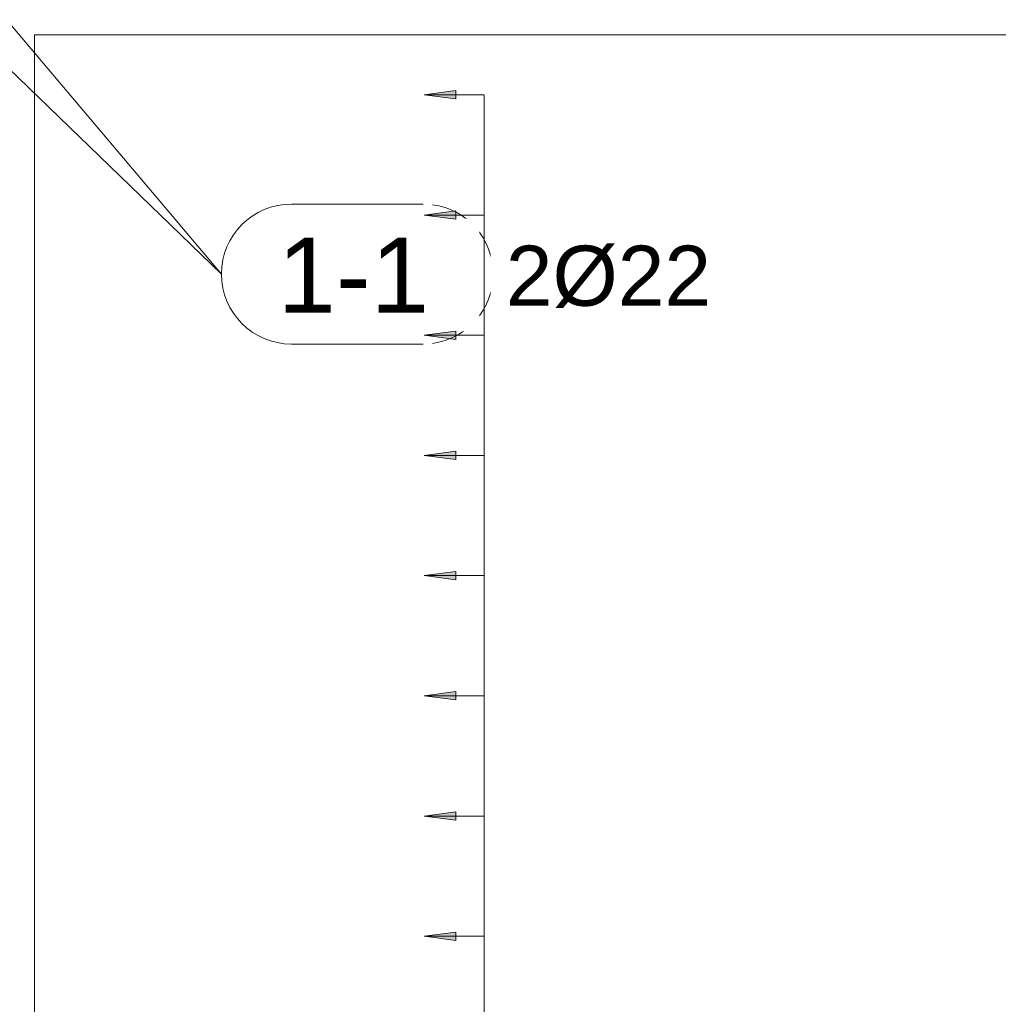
# Model space of a CAD drawing. Header units: millimetres. Extents: x -25607 to 9385, y 1894 to 10168.
# Tile 45 of 181: x -12952 to -12138, y 7863 to 8682. Entities that reach past the tile are written whole.
import ezdxf

# ---------------------------------------------------------------- set-up
doc = ezdxf.new("R2010")
doc.units = ezdxf.units.MM
for name, color, linetype, lineweight in [('A-ANNO-DIMS', 211, 'Continuous', 5), ('A-ANNO-DIMS-25', 211, 'Continuous', 5), ('S-BEAM', 12, 'Continuous', 9), ('S-COLS', 52, 'Continuous', 9), ('S-RBAR-IDEN', 171, 'Continuous', 5)]:
    doc.layers.add(name, color=color, linetype=linetype, lineweight=lineweight)
doc.styles.add('Arial', font='arial.ttf', dxfattribs={"height": 50})
doc.styles.add('Arial_1', font='arial.ttf', dxfattribs={"height": 62.5})
doc.dimstyles.new('Výztuž_kusy__řezy__1', dxfattribs={"dimscale": 304.8, "dimtxt": 0.18, "dimasz": 0, "dimexe": 0, "dimexo": 0.0625, "dimgap": 0.082021, "dimtad": 1, "dimdec": 0, "dimzin": 0, "dimdsep": 46, "dimtxsty": 'Arial_1', "dimblk1": 'NONE', "dimblk2": 'NONE', "dimsah": 1, "dimcen": 0.09, "dimazin": 0, "dimtfac": 1, "dimtdec": 4, "dimtix": 1, "dimtmove": 0, "dimatfit": 3, "dimfxl": 0.164042, "dimfxlon": 1, "dimtvp": 1, "dimtfill": 1, "dimtolj": 1, "dimtzin": 0, "dimarcsym": 2})

# ---------------------------------------------------------------- blocks, each defined once
blk = doc.blocks.new('Popisek výztuže - _Typ_ množství_PRAVÝ _řezy_-573729-V4')
at = {"layer": 'S-RBAR-IDEN'}
for p, q in [((-24857.77, 9096.15), (-24967.46, 9096.15)), ((-24967.46, 8979.71), (-24857.77, 8979.71))]:
    blk.add_line(p, q, dxfattribs=at)
for centre, start, end in [((-24967.46, 9037.93), 90, 270), ((-24857.77, 9037.93), 277.64339, 82.35661)]:
    blk.add_arc(centre, 58.22, start, end, dxfattribs=at)
blk = doc.blocks.new('DIMBLOCK288-V4')
at = {"layer": 'A-ANNO-DIMS-25'}
for points in [[(-12615.85, 7920), (-12589.56, 7916.54), (-12589.56, 7923.46)], [(-12615.85, 7820), (-12589.56, 7816.54), (-12589.56, 7823.46)]]:
    blk.add_hatch(color=256, dxfattribs=at).paths.add_polyline_path(points)
for p, q in [((-12589.56, 7923.46), (-12615.85, 7920)), ((-12589.56, 7916.54), (-12589.56, 7923.46)), ((-12615.85, 7920), (-12589.56, 7916.54)), ((-12565.85, 7920), (-12615.85, 7920)), ((-12565.85, 7820), (-12565.85, 7920)), ((-12565.85, 7920), (-12565.85, 7920)), ((-12589.56, 7823.46), (-12615.85, 7820)), ((-12589.56, 7816.54), (-12589.56, 7823.46)), ((-12615.85, 7820), (-12589.56, 7816.54)), ((-12565.85, 7820), (-12615.85, 7820)), ((-12565.85, 7820), (-12565.85, 7820))]:
    blk.add_line(p, q, dxfattribs=at)
blk = doc.blocks.new('_None')
blk = doc.blocks.new('DIMBLOCK289-V4')
at = {"layer": 'A-ANNO-DIMS-25'}
for points in [[(-12615.85, 8020), (-12589.56, 8016.54), (-12589.56, 8023.46)], [(-12615.85, 7920), (-12589.56, 7916.54), (-12589.56, 7923.46)]]:
    blk.add_hatch(color=256, dxfattribs=at).paths.add_polyline_path(points)
for p, q in [((-12589.56, 8023.46), (-12615.85, 8020)), ((-12615.85, 8020), (-12589.56, 8016.54)), ((-12565.85, 8020), (-12615.85, 8020)), ((-12589.56, 8016.54), (-12589.56, 8023.46)), ((-12565.85, 7920), (-12565.85, 8020)), ((-12565.85, 8020), (-12565.85, 8020)), ((-12589.56, 7923.46), (-12615.85, 7920)), ((-12589.56, 7916.54), (-12589.56, 7923.46)), ((-12615.85, 7920), (-12589.56, 7916.54)), ((-12565.85, 7920), (-12615.85, 7920)), ((-12565.85, 7920), (-12565.85, 7920))]:
    blk.add_line(p, q, dxfattribs=at)
blk = doc.blocks.new('DIMBLOCK290-V4')
at = {"layer": 'A-ANNO-DIMS-25'}
for points in [[(-12615.85, 8120), (-12589.56, 8116.54), (-12589.56, 8123.46)], [(-12615.85, 8020), (-12589.56, 8016.54), (-12589.56, 8023.46)]]:
    blk.add_hatch(color=256, dxfattribs=at).paths.add_polyline_path(points)
for p, q in [((-12589.56, 8123.46), (-12615.85, 8120)), ((-12615.85, 8120), (-12589.56, 8116.54)), ((-12565.85, 8120), (-12615.85, 8120)), ((-12589.56, 8116.54), (-12589.56, 8123.46)), ((-12565.85, 8020), (-12565.85, 8120)), ((-12565.85, 8120), (-12565.85, 8120)), ((-12589.56, 8023.46), (-12615.85, 8020)), ((-12615.85, 8020), (-12589.56, 8016.54)), ((-12565.85, 8020), (-12615.85, 8020)), ((-12589.56, 8016.54), (-12589.56, 8023.46)), ((-12565.85, 8020), (-12565.85, 8020))]:
    blk.add_line(p, q, dxfattribs=at)
blk = doc.blocks.new('DIMBLOCK291-V4')
at = {"layer": 'A-ANNO-DIMS-25'}
for points in [[(-12615.85, 8220), (-12589.56, 8216.54), (-12589.56, 8223.46)], [(-12615.85, 8120), (-12589.56, 8116.54), (-12589.56, 8123.46)]]:
    blk.add_hatch(color=256, dxfattribs=at).paths.add_polyline_path(points)
for p, q in [((-12589.56, 8223.46), (-12615.85, 8220)), ((-12615.85, 8220), (-12589.56, 8216.54)), ((-12565.85, 8220), (-12615.85, 8220)), ((-12589.56, 8216.54), (-12589.56, 8223.46)), ((-12565.85, 8120), (-12565.85, 8220)), ((-12565.85, 8220), (-12565.85, 8220)), ((-12589.56, 8123.46), (-12615.85, 8120)), ((-12615.85, 8120), (-12589.56, 8116.54)), ((-12565.85, 8120), (-12615.85, 8120)), ((-12589.56, 8116.54), (-12589.56, 8123.46)), ((-12565.85, 8120), (-12565.85, 8120))]:
    blk.add_line(p, q, dxfattribs=at)
blk = doc.blocks.new('DIMBLOCK292-V4')
at = {"layer": 'A-ANNO-DIMS-25'}
for points in [[(-12615.85, 8320), (-12589.56, 8316.54), (-12589.56, 8323.46)], [(-12615.85, 8220), (-12589.56, 8216.54), (-12589.56, 8223.46)]]:
    blk.add_hatch(color=256, dxfattribs=at).paths.add_polyline_path(points)
for p, q in [((-12589.56, 8323.46), (-12615.85, 8320)), ((-12589.56, 8316.54), (-12589.56, 8323.46)), ((-12615.85, 8320), (-12589.56, 8316.54)), ((-12565.85, 8320), (-12615.85, 8320)), ((-12565.85, 8220), (-12565.85, 8320)), ((-12565.85, 8320), (-12565.85, 8320)), ((-12589.56, 8223.46), (-12615.85, 8220)), ((-12615.85, 8220), (-12589.56, 8216.54)), ((-12565.85, 8220), (-12615.85, 8220)), ((-12589.56, 8216.54), (-12589.56, 8223.46)), ((-12565.85, 8220), (-12565.85, 8220))]:
    blk.add_line(p, q, dxfattribs=at)
blk = doc.blocks.new('DIMBLOCK293-V4')
at = {"layer": 'A-ANNO-DIMS-25'}
for points in [[(-12615.85, 8420), (-12589.56, 8416.54), (-12589.56, 8423.46)], [(-12615.85, 8320), (-12589.56, 8316.54), (-12589.56, 8323.46)]]:
    blk.add_hatch(color=256, dxfattribs=at).paths.add_polyline_path(points)
for p, q in [((-12589.56, 8423.46), (-12615.85, 8420)), ((-12589.56, 8416.54), (-12589.56, 8423.46)), ((-12615.85, 8420), (-12589.56, 8416.54)), ((-12565.85, 8420), (-12615.85, 8420)), ((-12565.85, 8320), (-12565.85, 8420)), ((-12565.85, 8420), (-12565.85, 8420)), ((-12589.56, 8323.46), (-12615.85, 8320)), ((-12589.56, 8316.54), (-12589.56, 8323.46)), ((-12615.85, 8320), (-12589.56, 8316.54)), ((-12565.85, 8320), (-12615.85, 8320)), ((-12565.85, 8320), (-12565.85, 8320))]:
    blk.add_line(p, q, dxfattribs=at)
blk = doc.blocks.new('DIMBLOCK294-V4')
at = {"layer": 'A-ANNO-DIMS-25'}
for points in [[(-12615.85, 8520), (-12589.56, 8516.54), (-12589.56, 8523.46)], [(-12615.85, 8420), (-12589.56, 8416.54), (-12589.56, 8423.46)]]:
    blk.add_hatch(color=256, dxfattribs=at).paths.add_polyline_path(points)
for p, q in [((-12589.56, 8523.46), (-12615.85, 8520)), ((-12615.85, 8520), (-12589.56, 8516.54)), ((-12565.85, 8520), (-12615.85, 8520)), ((-12589.56, 8516.54), (-12589.56, 8523.46)), ((-12565.85, 8420), (-12565.85, 8520)), ((-12565.85, 8520), (-12565.85, 8520)), ((-12589.56, 8423.46), (-12615.85, 8420)), ((-12589.56, 8416.54), (-12589.56, 8423.46)), ((-12615.85, 8420), (-12589.56, 8416.54)), ((-12565.85, 8420), (-12615.85, 8420)), ((-12565.85, 8420), (-12565.85, 8420))]:
    blk.add_line(p, q, dxfattribs=at)
blk = doc.blocks.new('DIMBLOCK295-V4')
at = {"layer": 'A-ANNO-DIMS-25'}
for points in [[(-12615.85, 8620), (-12589.56, 8616.54), (-12589.56, 8623.46)], [(-12615.85, 8520), (-12589.56, 8516.54), (-12589.56, 8523.46)]]:
    blk.add_hatch(color=256, dxfattribs=at).paths.add_polyline_path(points)
for p, q in [((-12589.56, 8623.46), (-12615.85, 8620)), ((-12615.85, 8620), (-12589.56, 8616.54)), ((-12565.85, 8620), (-12615.85, 8620)), ((-12589.56, 8616.54), (-12589.56, 8623.46)), ((-12565.85, 8520), (-12565.85, 8620)), ((-12565.85, 8620), (-12565.85, 8620)), ((-12589.56, 8523.46), (-12615.85, 8520)), ((-12615.85, 8520), (-12589.56, 8516.54)), ((-12565.85, 8520), (-12615.85, 8520)), ((-12589.56, 8516.54), (-12589.56, 8523.46)), ((-12565.85, 8520), (-12565.85, 8520))]:
    blk.add_line(p, q, dxfattribs=at)
blk = doc.blocks.new('DIMBLOCK296-V4')
at = {"layer": 'A-ANNO-DIMS-25'}
for points in [[(-12615.85, 8620), (-12589.56, 8616.54), (-12589.56, 8623.46)], [(-12615.85, 8520), (-12589.56, 8516.54), (-12589.56, 8523.46)], [(-12615.85, 8420), (-12589.56, 8416.54), (-12589.56, 8423.46)], [(-12615.85, 8320), (-12589.56, 8316.54), (-12589.56, 8323.46)], [(-12615.85, 8220), (-12589.56, 8216.54), (-12589.56, 8223.46)], [(-12615.85, 8120), (-12589.56, 8116.54), (-12589.56, 8123.46)], [(-12615.85, 8020), (-12589.56, 8016.54), (-12589.56, 8023.46)], [(-12615.85, 7920), (-12589.56, 7916.54), (-12589.56, 7923.46)], [(-12615.85, 7820), (-12589.56, 7816.54), (-12589.56, 7823.46)], [(-12615.85, 7720), (-12589.56, 7716.54), (-12589.56, 7723.46)], [(-12615.85, 7620), (-12589.56, 7616.54), (-12589.56, 7623.46)], [(-12615.85, 7520), (-12589.56, 7516.54), (-12589.56, 7523.46)], [(-12615.85, 7420), (-12589.56, 7416.54), (-12589.56, 7423.46)], [(-12615.85, 7320), (-12589.56, 7316.54), (-12589.56, 7323.46)], [(-12615.85, 7220), (-12589.56, 7216.54), (-12589.56, 7223.46)], [(-12615.85, 7120), (-12589.56, 7116.54), (-12589.56, 7123.46)], [(-12615.85, 7020), (-12589.56, 7016.54), (-12589.56, 7023.46)], [(-12615.85, 6920), (-12589.56, 6916.54), (-12589.56, 6923.46)], [(-12615.85, 6820), (-12589.56, 6816.54), (-12589.56, 6823.46)], [(-12615.85, 6720), (-12589.56, 6716.54), (-12589.56, 6723.46)], [(-12615.85, 6620), (-12589.56, 6616.54), (-12589.56, 6623.46)], [(-12615.85, 6520), (-12589.56, 6516.54), (-12589.56, 6523.46)], [(-12615.85, 6420), (-12589.56, 6416.54), (-12589.56, 6423.46)], [(-12615.85, 6320), (-12589.56, 6316.54), (-12589.56, 6323.46)], [(-12615.85, 6220), (-12589.56, 6216.54), (-12589.56, 6223.46)], [(-12615.85, 6120), (-12589.56, 6116.54), (-12589.56, 6123.46)], [(-12615.85, 6020), (-12589.56, 6016.54), (-12589.56, 6023.46)], [(-12615.85, 5920), (-12589.56, 5916.54), (-12589.56, 5923.46)]]:
    blk.add_hatch(color=256, dxfattribs=at).paths.add_polyline_path(points)
for p, q in [((-12589.56, 8623.46), (-12615.85, 8620)), ((-12615.85, 8620), (-12589.56, 8616.54)), ((-12565.85, 8620), (-12615.85, 8620)), ((-12589.56, 8616.54), (-12589.56, 8623.46)), ((-12565.85, 5920), (-12565.85, 8620)), ((-12565.85, 8520), (-12565.85, 8620)), ((-12565.85, 8620), (-12565.85, 8620)), ((-12589.56, 8523.46), (-12615.85, 8520)), ((-12615.85, 8520), (-12589.56, 8516.54)), ((-12565.85, 8520), (-12615.85, 8520)), ((-12589.56, 8516.54), (-12589.56, 8523.46)), ((-12565.85, 8420), (-12565.85, 8520)), ((-12565.85, 8520), (-12565.85, 8520)), ((-12589.56, 8423.46), (-12615.85, 8420)), ((-12589.56, 8416.54), (-12589.56, 8423.46)), ((-12615.85, 8420), (-12589.56, 8416.54)), ((-12565.85, 8420), (-12615.85, 8420)), ((-12565.85, 8320), (-12565.85, 8420)), ((-12565.85, 8420), (-12565.85, 8420)), ((-12589.56, 8323.46), (-12615.85, 8320)), ((-12589.56, 8316.54), (-12589.56, 8323.46)), ((-12615.85, 8320), (-12589.56, 8316.54)), ((-12565.85, 8320), (-12615.85, 8320)), ((-12565.85, 8220), (-12565.85, 8320)), ((-12565.85, 8320), (-12565.85, 8320)), ((-12589.56, 8223.46), (-12615.85, 8220)), ((-12615.85, 8220), (-12589.56, 8216.54)), ((-12565.85, 8220), (-12615.85, 8220)), ((-12589.56, 8216.54), (-12589.56, 8223.46)), ((-12565.85, 8120), (-12565.85, 8220)), ((-12565.85, 8220), (-12565.85, 8220)), ((-12589.56, 8123.46), (-12615.85, 8120)), ((-12615.85, 8120), (-12589.56, 8116.54)), ((-12565.85, 8120), (-12615.85, 8120)), ((-12589.56, 8116.54), (-12589.56, 8123.46)), ((-12565.85, 8020), (-12565.85, 8120)), ((-12565.85, 8120), (-12565.85, 8120)), ((-12589.56, 8023.46), (-12615.85, 8020)), ((-12615.85, 8020), (-12589.56, 8016.54)), ((-12565.85, 8020), (-12615.85, 8020)), ((-12589.56, 8016.54), (-12589.56, 8023.46)), ((-12565.85, 7920), (-12565.85, 8020)), ((-12565.85, 8020), (-12565.85, 8020)), ((-12589.56, 7923.46), (-12615.85, 7920)), ((-12589.56, 7916.54), (-12589.56, 7923.46)), ((-12615.85, 7920), (-12589.56, 7916.54)), ((-12565.85, 7920), (-12615.85, 7920)), ((-12565.85, 7820), (-12565.85, 7920)), ((-12565.85, 7920), (-12565.85, 7920)), ((-12589.56, 7823.46), (-12615.85, 7820)), ((-12589.56, 7816.54), (-12589.56, 7823.46)), ((-12615.85, 7820), (-12589.56, 7816.54)), ((-12565.85, 7820), (-12615.85, 7820)), ((-12565.85, 7720), (-12565.85, 7820)), ((-12565.85, 7820), (-12565.85, 7820)), ((-12589.56, 7723.46), (-12615.85, 7720)), ((-12615.85, 7720), (-12589.56, 7716.54)), ((-12565.85, 7720), (-12615.85, 7720)), ((-12589.56, 7716.54), (-12589.56, 7723.46)), ((-12565.85, 7620), (-12565.85, 7720)), ((-12565.85, 7720), (-12565.85, 7720)), ((-12589.56, 7623.46), (-12615.85, 7620)), ((-12615.85, 7620), (-12589.56, 7616.54)), ((-12565.85, 7620), (-12615.85, 7620)), ((-12589.56, 7616.54), (-12589.56, 7623.46)), ((-12565.85, 7520), (-12565.85, 7620)), ((-12565.85, 7620), (-12565.85, 7620)), ((-12589.56, 7523.46), (-12615.85, 7520)), ((-12615.85, 7520), (-12589.56, 7516.54)), ((-12565.85, 7520), (-12615.85, 7520)), ((-12589.56, 7516.54), (-12589.56, 7523.46)), ((-12565.85, 7420), (-12565.85, 7520)), ((-12565.85, 7520), (-12565.85, 7520)), ((-12589.56, 7423.46), (-12615.85, 7420)), ((-12589.56, 7416.54), (-12589.56, 7423.46)), ((-12615.85, 7420), (-12589.56, 7416.54)), ((-12565.85, 7420), (-12615.85, 7420)), ((-12565.85, 7320), (-12565.85, 7420)), ((-12565.85, 7420), (-12565.85, 7420)), ((-12589.56, 7323.46), (-12615.85, 7320)), ((-12589.56, 7316.54), (-12589.56, 7323.46)), ((-12615.85, 7320), (-12589.56, 7316.54)), ((-12565.85, 7320), (-12615.85, 7320)), ((-12565.85, 7220), (-12565.85, 7320)), ((-12565.85, 7320), (-12565.85, 7320)), ((-12589.56, 7223.46), (-12615.85, 7220)), ((-12615.85, 7220), (-12589.56, 7216.54)), ((-12565.85, 7220), (-12615.85, 7220)), ((-12589.56, 7216.54), (-12589.56, 7223.46)), ((-12565.85, 7120), (-12565.85, 7220)), ((-12565.85, 7220), (-12565.85, 7220)), ((-12589.56, 7123.46), (-12615.85, 7120)), ((-12615.85, 7120), (-12589.56, 7116.54)), ((-12565.85, 7120), (-12615.85, 7120)), ((-12589.56, 7116.54), (-12589.56, 7123.46)), ((-12565.85, 7020), (-12565.85, 7120)), ((-12565.85, 7120), (-12565.85, 7120)), ((-12589.56, 7023.46), (-12615.85, 7020)), ((-12589.56, 7016.54), (-12589.56, 7023.46)), ((-12615.85, 7020), (-12589.56, 7016.54)), ((-12565.85, 7020), (-12615.85, 7020)), ((-12565.85, 6920), (-12565.85, 7020)), ((-12565.85, 7020), (-12565.85, 7020)), ((-12589.56, 6923.46), (-12615.85, 6920)), ((-12589.56, 6916.54), (-12589.56, 6923.46)), ((-12615.85, 6920), (-12589.56, 6916.54)), ((-12565.85, 6920), (-12615.85, 6920)), ((-12565.85, 6820), (-12565.85, 6920)), ((-12565.85, 6920), (-12565.85, 6920)), ((-12589.56, 6823.46), (-12615.85, 6820)), ((-12615.85, 6820), (-12589.56, 6816.54)), ((-12565.85, 6820), (-12615.85, 6820)), ((-12589.56, 6816.54), (-12589.56, 6823.46)), ((-12565.85, 6720), (-12565.85, 6820)), ((-12565.85, 6820), (-12565.85, 6820)), ((-12589.56, 6723.46), (-12615.85, 6720)), ((-12615.85, 6720), (-12589.56, 6716.54)), ((-12565.85, 6720), (-12615.85, 6720)), ((-12589.56, 6716.54), (-12589.56, 6723.46)), ((-12565.85, 6620), (-12565.85, 6720)), ((-12565.85, 6720), (-12565.85, 6720)), ((-12589.56, 6623.46), (-12615.85, 6620)), ((-12615.85, 6620), (-12589.56, 6616.54)), ((-12565.85, 6620), (-12615.85, 6620)), ((-12589.56, 6616.54), (-12589.56, 6623.46)), ((-12565.85, 6520), (-12565.85, 6620)), ((-12565.85, 6620), (-12565.85, 6620)), ((-12589.56, 6523.46), (-12615.85, 6520)), ((-12589.56, 6516.54), (-12589.56, 6523.46)), ((-12615.85, 6520), (-12589.56, 6516.54)), ((-12565.85, 6520), (-12615.85, 6520)), ((-12565.85, 6420), (-12565.85, 6520)), ((-12565.85, 6520), (-12565.85, 6520)), ((-12589.56, 6423.46), (-12615.85, 6420)), ((-12589.56, 6416.54), (-12589.56, 6423.46)), ((-12615.85, 6420), (-12589.56, 6416.54)), ((-12565.85, 6420), (-12615.85, 6420)), ((-12565.85, 6320), (-12565.85, 6420)), ((-12565.85, 6420), (-12565.85, 6420)), ((-12589.56, 6323.46), (-12615.85, 6320)), ((-12615.85, 6320), (-12589.56, 6316.54)), ((-12565.85, 6320), (-12615.85, 6320)), ((-12589.56, 6316.54), (-12589.56, 6323.46)), ((-12565.85, 6220), (-12565.85, 6320)), ((-12565.85, 6320), (-12565.85, 6320)), ((-12589.56, 6223.46), (-12615.85, 6220)), ((-12615.85, 6220), (-12589.56, 6216.54)), ((-12565.85, 6220), (-12615.85, 6220)), ((-12589.56, 6216.54), (-12589.56, 6223.46)), ((-12565.85, 6120), (-12565.85, 6220)), ((-12565.85, 6220), (-12565.85, 6220)), ((-12589.56, 6123.46), (-12615.85, 6120)), ((-12615.85, 6120), (-12589.56, 6116.54)), ((-12565.85, 6120), (-12615.85, 6120)), ((-12589.56, 6116.54), (-12589.56, 6123.46)), ((-12565.85, 6020), (-12565.85, 6120)), ((-12565.85, 6120), (-12565.85, 6120)), ((-12589.56, 6023.46), (-12615.85, 6020)), ((-12589.56, 6016.54), (-12589.56, 6023.46)), ((-12615.85, 6020), (-12589.56, 6016.54)), ((-12565.85, 6020), (-12615.85, 6020)), ((-12565.85, 5920), (-12565.85, 6020)), ((-12565.85, 6020), (-12565.85, 6020)), ((-12589.56, 5923.46), (-12615.85, 5920)), ((-12589.56, 5916.54), (-12589.56, 5923.46)), ((-12615.85, 5920), (-12589.56, 5916.54)), ((-12565.85, 5920), (-12615.85, 5920)), ((-12565.85, 5920), (-12565.85, 5920))]:
    blk.add_line(p, q, dxfattribs=at)

msp = doc.modelspace()

# ---------------------------------------------------------------- linework, layer by layer
at = {"layer": 'S-BEAM'}
for p, q in [((-12940, 8670), (-8600, 8670)), ((-8600, 8670), (-12940, 8670))]:
    msp.add_line(p, q, dxfattribs=at)
at = {"layer": 'S-COLS'}
msp.add_line((-12940, 8670), (-12940, 6370), dxfattribs=at)
msp.add_line((-12940, 8670), (-12940, 6370), dxfattribs=at)
at = {"layer": 'S-RBAR-IDEN'}
for p in [(-13063.73, 8740.45), (-13012.56, 8740.45)]:
    msp.add_line(p, (-12784.49, 8470.87), dxfattribs=at)

# ---------------------------------------------------------------- block references
msp.add_blockref('Popisek výztuže - _Typ_ množství_PRAVÝ _řezy_-573729-V4', (12241.19, -567.06), dxfattribs=at)

# ---------------------------------------------------------------- texts
at = {"layer": 'S-RBAR-IDEN', "insert": (-12547.86, 8494.49), "char_height": 50, "width": 210.443, "attachment_point": 1, "style": 'Arial', "bg_fill": 3, "box_fill_scale": 1.25, "bg_fill_color": 256, "bg_fill_true_color": 13158600, "bg_fill_transparency": 0}
msp.add_mtext('2Ø22', dxfattribs=at)

# ---------------------------------------------------------------- dimensions: what is measured, and where the dimension line sits
at = {"layer": 'A-ANNO-DIMS'}
for base, p1, p2, picture, middle in [((-12565.85, 8620), (-12615.85, 8520), (-12615.85, 8620), 'DIMBLOCK295-V4', (-12565.85, 8570)), ((-12565.85, 8420), (-12615.85, 8320), (-12615.85, 8420), 'DIMBLOCK293-V4', (-12565.85, 8370)), ((-12565.85, 8320), (-12615.85, 8220), (-12615.85, 8320), 'DIMBLOCK292-V4', (-12565.85, 8270)), ((-12565.85, 8220), (-12615.85, 8120), (-12615.85, 8220), 'DIMBLOCK291-V4', (-12565.85, 8170)), ((-12565.85, 8120), (-12615.85, 8020), (-12615.85, 8120), 'DIMBLOCK290-V4', (-12565.85, 8070)), ((-12565.85, 8020), (-12615.85, 7920), (-12615.85, 8020), 'DIMBLOCK289-V4', (-12565.85, 7970)), ((-12565.85, 7920), (-12615.85, 7820), (-12615.85, 7920), 'DIMBLOCK288-V4', (-12565.85, 7870))]:
    dim = msp.add_linear_dim(base=base, p1=p1, p2=p2, angle=90, text=' ', dimstyle='Výztuž_kusy__řezy__1', override={"dimpost": '<>', "dimfxl": 100}, dxfattribs=at)
    dim.commit()
    dim.dimension.update_dxf_attribs({"geometry": picture, "text_midpoint": middle})

# ---------------------------------------------------------------- next in the draw order: texts
at = {"layer": 'S-RBAR-IDEN', "insert": (-12737.85, 8501.24), "char_height": 62.5, "width": 152.3206, "attachment_point": 1, "style": 'Arial_1', "bg_fill": 3, "box_fill_scale": 1.25, "bg_fill_color": 256, "bg_fill_true_color": 13158600, "bg_fill_transparency": 0}
msp.add_mtext('1-1', dxfattribs=at)

# ---------------------------------------------------------------- next in the draw order: dimensions: what is measured, and where the dimension line sits
at = {"layer": 'A-ANNO-DIMS'}
for base, p1, p2, text, override, picture, middle in [((-12565.85, 8620), (-12615.85, 5920), (-12615.85, 8620), '100 2700', {"dimpost": '<>', "dimblk1": 'None', "dimblk2": 'None', "dimsah": 1, "dimfxl": 2700}, 'DIMBLOCK296-V4', (-12622.76, 7270)), ((-12565.85, 8520), (-12615.85, 8420), (-12615.85, 8520), ' ', {"dimpost": '<>', "dimfxl": 100}, 'DIMBLOCK294-V4', (-12565.85, 8470))]:
    dim = msp.add_linear_dim(base=base, p1=p1, p2=p2, angle=90, text=text, dimstyle='Výztuž_kusy__řezy__1', override=override, dxfattribs=at)
    dim.commit()
    dim.dimension.update_dxf_attribs({"geometry": picture, "text_midpoint": middle})

doc.saveas('drawing.dxf')
